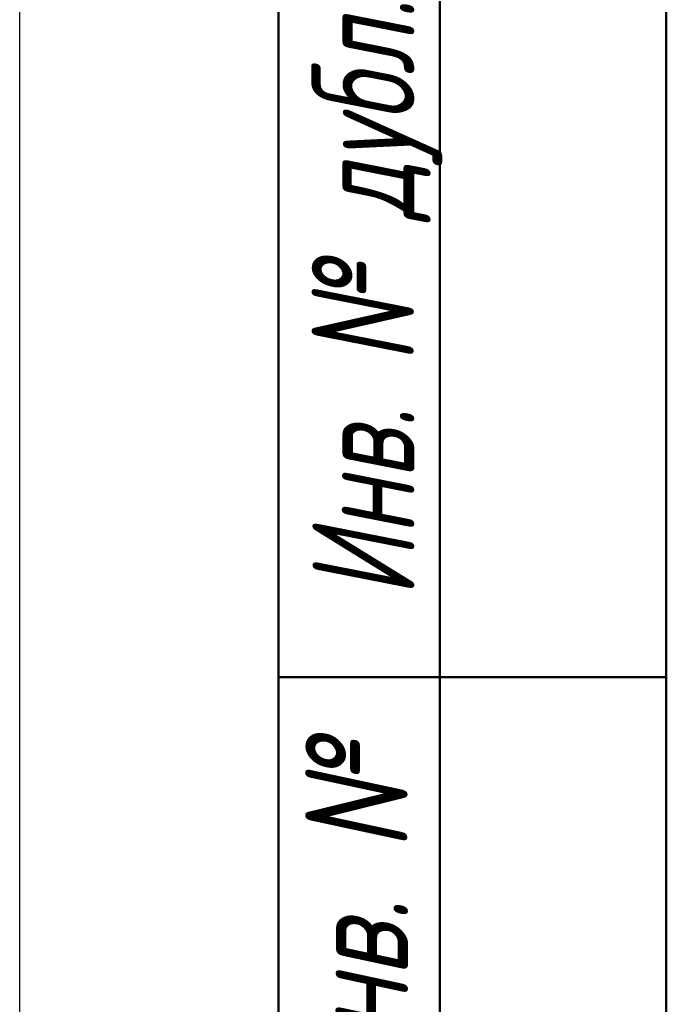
# Model space of a CAD drawing. Header units: millimetres. Extents: x -184 to 786, y -69 to 356.
# Tile 3 of 19: x 0 to 20, y 80 to 110. Entities that reach past the tile are written whole.
import ezdxf
from ezdxf.enums import TextEntityAlignment as Align

# ---------------------------------------------------------------- set-up
doc = ezdxf.new("R2010")
doc.units = ezdxf.units.MM
for name, color, linetype, lineweight in [('Кромка (ГОСТ)', 7, 'Continuous', 50), ('Обозначение (ГОСТ)', 7, 'Continuous', 25), ('Эскизная геометрия (ГОСТ)', 7, 'Continuous', 50)]:
    doc.layers.add(name, color=color, linetype=linetype, lineweight=lineweight)
doc.styles.get("Standard").update_dxf_attribs({"font": 'GOST Common Italic.ttf'})
doc.styles.add('Альтернативный текст (ГОСТ)', font='txt', dxfattribs={"width": 0.8})

# ---------------------------------------------------------------- blocks, each defined once
blk = doc.blocks.new('ГОСТ - Доп. графы 1')
at = {"layer": 'Эскизная геометрия (ГОСТ)'}
for p, q in [((-12, 0), (-12, 145)), ((-7, 145), (-7, 0)), ((-12, 85), (-7, 85)), ((-7, 85), (0, 85))]:
    blk.add_line(p, q, dxfattribs=at)
at = {"layer": 'Обозначение (ГОСТ)', "char_height": 3.17, "attachment_point": 5, "rotation": 90, "style": 'Альтернативный текст (ГОСТ)'}
for s, insert, width in [('\\fGOST Common|b0|i1;\\H3.1700;Инв. № дубл.', (-8.947, 97.547), 24.84382), ('\\fGOST Common|b0|i1;\\H3.1700;Взам. инв. №', (-9.575, 72.532), 24.86686)]:
    blk.add_mtext(s, dxfattribs=dict(at, insert=insert, width=width))
at = {"layer": 'Обозначение (ГОСТ)', "lineweight": 30, "width": 0.8, "flags": 17}
for tag, p in [('Подп._и_дата_2', (-3.532, 127.511)), ('Инв._номер_дубликата', (-3.406, 97.466)), ('Взамен_инв._номера', (-3.46, 72.529)), ('Подп._и_дата_1', (-3.422, 42.352)), ('ИНВЕНТАРНЫЙ_НОМЕР', (-3.329, 12.683))]:
    blk.add_attdef(tag, text='', height=3.17, rotation=90, dxfattribs=at).set_placement(p, align=Align.MIDDLE_CENTER)
blk = doc.blocks.new('Рамки ГОСТ_ граница 297x210')
at = {"layer": 'Кромка (ГОСТ)', "lineweight": 25}
blk.add_line((0, 0), (0, 297), dxfattribs=at)
at = {"layer": 'Кромка (ГОСТ)'}
blk.add_line((20, 292), (20, 5), dxfattribs=at)

msp = doc.modelspace()

# ---------------------------------------------------------------- block references
for name, p in [('Рамки ГОСТ_ граница 297x210', (0, 0)), ('ГОСТ - Доп. графы 1', (20, 5))]:
    msp.add_blockref(name, p)

doc.saveas('drawing.dxf')
